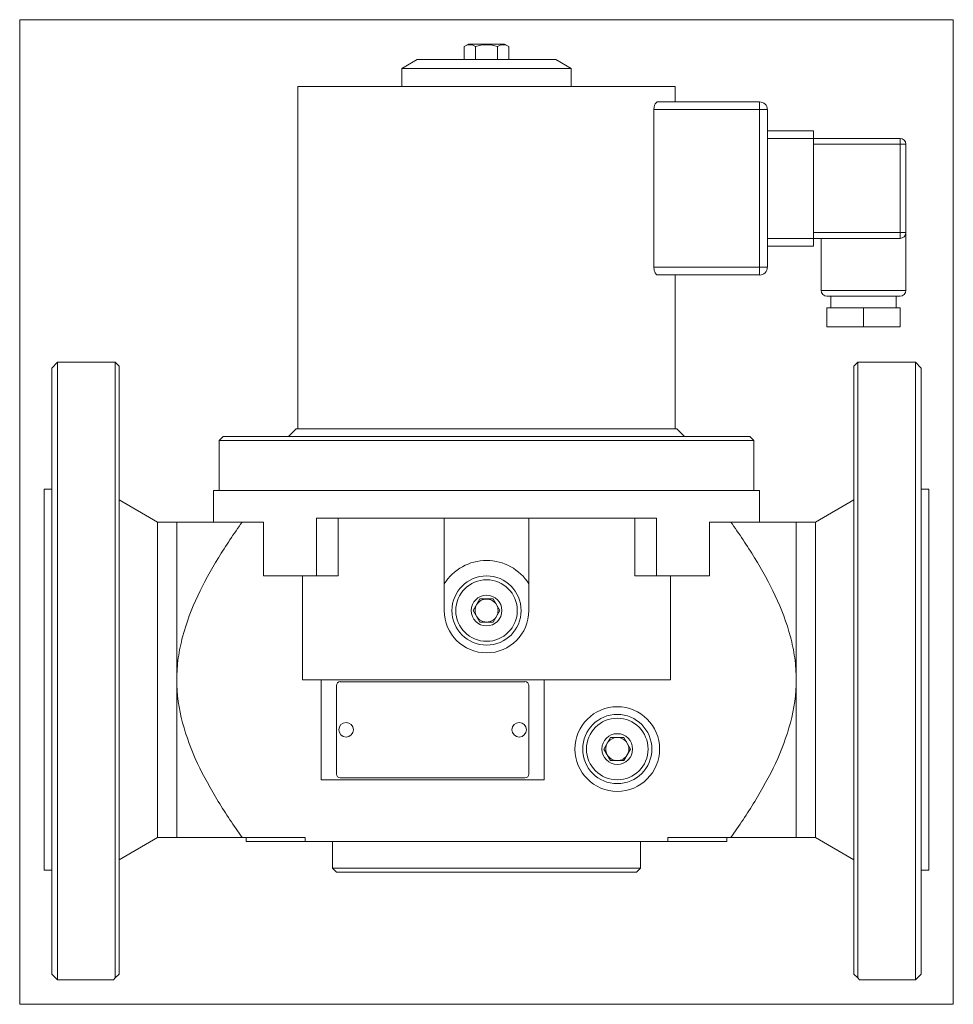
# Model space of a CAD drawing. Extents: x 3.4 to 13, y 0.9 to 11.
import ezdxf
from ezdxf.xclip import XClip

# ---------------------------------------------------------------- set-up
doc = ezdxf.new("R2010")
doc.units = 0
doc.header["$MEASUREMENT"] = 0
doc.header["$XCLIPFRAME"] = 2
doc.layers.get('0').update_dxf_attribs({"linetype": 'CONTINUOUS'})
for name, color, linetype in [('CEWKA_40-65', 7, 'CONTINUOUS'), ('K-006GOT_', 7, 'CONTINUOUS'), ('T-026', 7, 'CONTINUOUS'), ('WA_031_01_00_005', 7, 'CONTINUOUS'), ('WA_031_01_00_010', 7, 'CONTINUOUS'), ('WA_044_01_00_001', 7, 'CONTINUOUS'), ('WA_046_01_02BEZ_', 7, 'CONTINUOUS'), ('Ś-006M6X12SZEŚC_', 7, 'CONTINUOUS')]:
    doc.layers.add(name, color=color, linetype=linetype)

# ---------------------------------------------------------------- blocks, each defined once
blk = doc.blocks.new('SE1')
at = {"layer": 'CEWKA_40-65', "color": 7, "linetype": 'CONTINUOUS', "lineweight": 0}
for p, q in [((6.256, 10.298), (6.256, 6.794)), ((6.256, 10.298), (10.115, 10.298)), ((10.115, 10.14), (10.115, 10.298)), ((9.938, 10.14), (10.981, 10.14)), ((10.981, 10.14), (10.981, 10.061)), ((10.981, 10.061), (9.899, 10.061)), ((9.899, 8.447), (9.899, 10.061)), ((11.06, 10.061), (10.981, 10.061)), ((10.981, 8.447), (10.981, 10.061)), ((11.06, 10.061), (11.06, 8.447)), ((11.06, 9.845), (11.532, 9.845)), ((11.532, 9.845), (11.532, 9.766)), ((11.532, 9.766), (11.06, 9.766)), ((11.532, 9.766), (12.418, 9.766)), ((11.532, 9.766), (11.532, 8.743)), ((12.418, 9.707), (11.532, 9.707)), ((12.418, 9.766), (12.418, 9.707)), ((12.418, 8.802), (12.418, 9.707)), ((12.477, 9.707), (12.418, 9.707)), ((12.477, 9.707), (12.477, 8.802)), ((11.532, 8.802), (12.418, 8.802)), ((12.477, 8.802), (12.418, 8.802)), ((12.418, 8.802), (12.418, 8.743)), ((12.477, 8.211), (12.477, 8.802)), ((11.06, 8.743), (11.532, 8.743)), ((11.532, 8.743), (11.532, 8.664)), ((12.418, 8.743), (11.532, 8.743)), ((11.611, 8.743), (11.611, 8.211)), ((11.532, 8.664), (11.06, 8.664)), ((9.899, 8.447), (10.981, 8.447)), ((10.981, 8.369), (9.938, 8.369)), ((10.115, 6.794), (10.115, 8.369)), ((11.06, 8.447), (10.981, 8.447)), ((10.981, 8.447), (10.981, 8.369)), ((12.477, 8.211), (11.611, 8.211)), ((11.67, 8.152), (12.418, 8.152)), ((11.709, 8.152), (11.709, 8.034)), ((12.378, 8.034), (12.378, 8.152)), ((12.044, 8.034), (11.67, 8.034)), ((11.67, 7.837), (11.67, 8.034)), ((12.418, 8.034), (12.044, 8.034)), ((12.044, 7.837), (12.044, 8.034)), ((12.418, 7.837), (12.418, 8.034)), ((12.044, 7.837), (11.67, 7.837)), ((12.418, 7.837), (12.044, 7.837))]:
    blk.add_line(p, q, dxfattribs=at)
for centre, radius, start, end in [((10.981, 10.061), 0.0787, 0, 90), ((12.418, 9.707), 0.0591, 0, 90), ((12.418, 8.802), 0.0591, 270, 360), ((10.981, 8.447), 0.0787, 270, 360), ((11.67, 8.211), 0.0591, 180, 270), ((12.418, 8.211), 0.0591, 270, 360)]:
    blk.add_arc(centre, radius, start, end, dxfattribs=at)
for points, knots in [([(9.938, 10.14), (9.933, 10.14), (9.929, 10.138), (9.92, 10.131), (9.915, 10.126), (9.91, 10.115), (9.908, 10.111), (9.905, 10.103), (9.904, 10.098), (9.902, 10.088), (9.901, 10.083), (9.9, 10.072), (9.899, 10.067), (9.899, 10.061)], [0, 0, 0, 0, 0.25, 0.25, 0.5, 0.5, 0.625, 0.625, 0.75, 0.75, 0.875, 0.875, 1, 1, 1, 1]), ([(9.899, 8.447), (9.899, 8.442), (9.9, 8.436), (9.901, 8.426), (9.902, 8.421), (9.905, 8.406), (9.908, 8.397), (9.914, 8.387), (9.916, 8.384), (9.92, 8.378), (9.922, 8.376), (9.926, 8.372), (9.929, 8.371), (9.933, 8.369), (9.935, 8.369), (9.938, 8.369)], [0, 0, 0, 0, 0.125, 0.125, 0.25, 0.25, 0.5, 0.5, 0.625, 0.625, 0.75, 0.75, 0.875, 0.875, 1, 1, 1, 1])]:
    blk.add_open_spline(points, degree=3, knots=knots, dxfattribs=at)
at = {"layer": 'K-006GOT_', "color": 7, "linetype": 'CONTINUOUS', "lineweight": 0}
for centre in [(6.749, 3.715), (8.52, 3.715)]:
    blk.add_circle(centre, 0.0745, dxfattribs=at)
at = {"layer": 'T-026', "color": 7, "linetype": 'CONTINUOUS', "lineweight": 0}
for p, q in [((6.65, 4.168), (6.65, 3.262)), ((8.579, 4.207), (6.689, 4.207)), ((8.619, 3.262), (8.619, 4.168)), ((6.689, 3.223), (8.579, 3.223))]:
    blk.add_line(p, q, dxfattribs=at)
for centre, start, end in [((6.689, 4.168), 90, 180), ((8.579, 4.168), 0, 90), ((6.689, 3.262), 180, 270), ((8.579, 3.262), 270, 360)]:
    blk.add_arc(centre, 0.0394, start, end, dxfattribs=at)
at = {"layer": 'WA_031_01_00_005', "color": 7, "linetype": 'CONTINUOUS', "lineweight": 0}
for p, q in [((7.477, 10.573), (7.319, 10.482)), ((7.319, 10.482), (9.052, 10.482)), ((7.319, 10.482), (7.319, 10.298)), ((8.894, 10.573), (7.477, 10.573)), ((9.052, 10.482), (8.894, 10.573)), ((9.052, 10.298), (9.052, 10.482))]:
    blk.add_line(p, q, dxfattribs=at)
at = {"layer": 'WA_031_01_00_010', "color": 7, "linetype": 'CONTINUOUS', "lineweight": 0}
for p, q in [((8.049, 4.935), (8.117, 5.054)), ((8.117, 5.054), (8.254, 5.054)), ((8.254, 5.054), (8.322, 4.935)), ((8.117, 4.817), (8.049, 4.935)), ((8.322, 4.935), (8.254, 4.817)), ((8.254, 4.817), (8.117, 4.817)), ((9.388, 3.518), (9.456, 3.636)), ((9.456, 3.636), (9.592, 3.636)), ((9.592, 3.636), (9.66, 3.518)), ((9.456, 3.4), (9.388, 3.518)), ((9.66, 3.518), (9.592, 3.4)), ((9.592, 3.4), (9.456, 3.4))]:
    blk.add_line(p, q, dxfattribs=at)
for centre, radius in [((8.186, 4.935), 0.354), ((8.186, 4.935), 0.315), ((8.186, 4.935), 0.157), ((9.524, 3.518), 0.354), ((9.524, 3.518), 0.315), ((9.524, 3.518), 0.157)]:
    blk.add_circle(centre, radius, dxfattribs=at)
for centre, start, end in [((8.186, 4.935), 90, 150), ((8.186, 4.935), 30, 90), ((8.186, 4.935), 150, 210), ((8.186, 4.935), 330, 30), ((8.186, 4.935), 210, 270), ((8.186, 4.935), 270, 330), ((9.524, 3.518), 90, 150), ((9.524, 3.518), 30, 90), ((9.524, 3.518), 150, 210), ((9.524, 3.518), 330, 30), ((9.524, 3.518), 210, 270), ((9.524, 3.518), 270, 330)]:
    blk.add_arc(centre, 0.118, start, end, dxfattribs=at)
at = {"layer": 'WA_044_01_00_001', "color": 7, "linetype": 'CONTINUOUS', "lineweight": 0}
for p, q in [((6.237, 6.794), (6.158, 6.715)), ((6.237, 6.794), (10.134, 6.794)), ((10.213, 6.715), (10.134, 6.794)), ((5.489, 6.715), (5.449, 6.676)), ((5.449, 6.676), (10.922, 6.676)), ((5.449, 6.676), (5.449, 6.164)), ((10.882, 6.715), (5.489, 6.715)), ((10.922, 6.676), (10.882, 6.715)), ((10.922, 6.164), (10.922, 6.676))]:
    blk.add_line(p, q, dxfattribs=at)
at = {"layer": 'WA_046_01_02BEZ_', "color": 7, "linetype": 'CONTINUOUS', "lineweight": 0}
for p, q in [((3.796, 7.475), (3.737, 7.416)), ((4.386, 7.475), (3.796, 7.475)), ((3.796, 1.156), (3.796, 7.475)), ((4.426, 7.435), (4.386, 7.475)), ((4.386, 1.176), (4.386, 7.475)), ((11.985, 7.475), (11.945, 7.435)), ((12.575, 7.475), (11.985, 7.475)), ((11.985, 7.475), (11.985, 1.176)), ((12.634, 7.416), (12.575, 7.475)), ((12.575, 1.156), (12.575, 7.475)), ((3.737, 1.215), (3.737, 7.416)), ((4.426, 1.215), (4.426, 7.435)), ((11.945, 1.215), (11.945, 7.435)), ((12.634, 1.215), (12.634, 7.416)), ((3.658, 6.176), (3.658, 2.278)), ((3.737, 6.176), (3.658, 6.176)), ((5.39, 6.164), (5.39, 5.841)), ((10.981, 6.164), (5.39, 6.164)), ((10.981, 5.841), (10.981, 6.164)), ((12.713, 6.176), (12.634, 6.176)), ((12.713, 6.176), (12.713, 2.278)), ((4.819, 5.841), (4.426, 6.068)), ((11.945, 6.068), (11.552, 5.841)), ((6.444, 5.29), (6.444, 5.88)), ((6.444, 5.88), (9.927, 5.88)), ((6.669, 5.29), (6.669, 5.88)), ((7.752, 5.88), (7.752, 5.208)), ((8.619, 5.208), (8.619, 5.88)), ((9.702, 5.29), (9.702, 5.88)), ((9.927, 5.29), (9.927, 5.88)), ((4.819, 5.841), (4.819, 2.613)), ((5.016, 5.841), (4.819, 5.841)), ((5.685, 5.841), (5.016, 5.841)), ((5.016, 4.227), (5.016, 5.841)), ((5.903, 5.841), (5.685, 5.841)), ((5.903, 5.29), (5.903, 5.841)), ((10.468, 5.29), (10.468, 5.841)), ((10.686, 5.841), (10.468, 5.841)), ((11.355, 5.841), (10.686, 5.841)), ((11.355, 4.227), (11.355, 5.841)), ((11.552, 5.841), (11.355, 5.841)), ((11.552, 5.841), (11.552, 2.613)), ((5.903, 5.29), (6.444, 5.29)), ((6.302, 4.227), (6.302, 5.29)), ((6.444, 5.29), (6.669, 5.29)), ((9.702, 5.29), (9.927, 5.29)), ((9.927, 5.29), (10.468, 5.29)), ((10.069, 4.227), (10.069, 5.29)), ((7.752, 5.208), (7.752, 4.935)), ((8.619, 4.935), (8.619, 5.208)), ((5.016, 2.613), (5.016, 4.227)), ((10.069, 4.227), (6.302, 4.227)), ((6.493, 3.203), (6.493, 4.227)), ((8.776, 4.227), (8.776, 3.203)), ((11.355, 2.613), (11.355, 4.227)), ((8.776, 3.203), (6.493, 3.203)), ((4.426, 2.385), (4.819, 2.613)), ((4.819, 2.613), (5.016, 2.613)), ((5.016, 2.613), (5.685, 2.613)), ((6.328, 2.613), (5.685, 2.613)), ((5.725, 2.613), (5.725, 2.573)), ((5.725, 2.573), (6.328, 2.573)), ((6.328, 2.573), (6.328, 2.613)), ((10.043, 2.573), (6.328, 2.573)), ((6.611, 2.573), (6.611, 2.298)), ((9.76, 2.298), (9.76, 2.573)), ((10.686, 2.613), (10.043, 2.613)), ((10.043, 2.573), (10.043, 2.613)), ((10.043, 2.573), (10.646, 2.573)), ((10.646, 2.573), (10.646, 2.613)), ((10.686, 2.613), (11.355, 2.613)), ((11.355, 2.613), (11.552, 2.613)), ((11.552, 2.613), (11.945, 2.385)), ((3.658, 2.278), (3.737, 2.278)), ((6.611, 2.298), (6.65, 2.258)), ((9.76, 2.298), (6.611, 2.298)), ((6.65, 2.258), (9.721, 2.258)), ((9.721, 2.258), (9.76, 2.298)), ((12.634, 2.278), (12.713, 2.278)), ((3.796, 1.156), (3.737, 1.215)), ((4.386, 1.176), (4.426, 1.215)), ((11.945, 1.215), (11.985, 1.176)), ((12.575, 1.156), (12.634, 1.215)), ((3.796, 1.156), (4.367, 1.156)), ((4.367, 1.156), (4.386, 1.176)), ((11.985, 1.176), (12.004, 1.156)), ((12.004, 1.156), (12.575, 1.156))]:
    blk.add_line(p, q, dxfattribs=at)
blk.add_circle((9.524, 3.518), 0.433, dxfattribs=at)
for radius, start, end in [(0.512, 32.2042, 147.7958), (0.433, 180, 360)]:
    blk.add_arc((8.186, 4.935), radius, start, end, dxfattribs=at)
for points, knots in [([(5.016, 4.227), (5.016, 4.301), (5.021, 4.376), (5.042, 4.524), (5.057, 4.596), (5.113, 4.811), (5.167, 4.951), (5.293, 5.219), (5.365, 5.348), (5.518, 5.599), (5.6, 5.721), (5.685, 5.841)], [0, 0, 0, 0, 0.125, 0.125, 0.25, 0.25, 0.5, 0.5, 0.75, 0.75, 1, 1, 1, 1]), ([(10.686, 5.841), (10.771, 5.721), (10.853, 5.599), (11.006, 5.348), (11.078, 5.219), (11.204, 4.951), (11.258, 4.811), (11.315, 4.596), (11.329, 4.524), (11.35, 4.376), (11.355, 4.301), (11.355, 4.227)], [0, 0, 0, 0, 0.25, 0.25, 0.5, 0.5, 0.75, 0.75, 0.875, 0.875, 1, 1, 1, 1]), ([(5.685, 2.613), (5.6, 2.732), (5.518, 2.855), (5.363, 3.108), (5.291, 3.238), (5.166, 3.505), (5.113, 3.643), (5.037, 3.932), (5.016, 4.079), (5.016, 4.227)], [0, 0, 0, 0, 0.25, 0.25, 0.5, 0.5, 0.75, 0.75, 1, 1, 1, 1]), ([(11.355, 4.227), (11.355, 4.079), (11.334, 3.932), (11.258, 3.643), (11.205, 3.505), (11.08, 3.238), (11.008, 3.108), (10.853, 2.855), (10.771, 2.732), (10.686, 2.613)], [0, 0, 0, 0, 0.25, 0.25, 0.5, 0.5, 0.75, 0.75, 1, 1, 1, 1])]:
    blk.add_open_spline(points, degree=3, knots=knots, dxfattribs=at)
at = {"layer": 'Ś-006M6X12SZEŚC_', "color": 7, "linetype": 'CONTINUOUS', "lineweight": 0}
for p, q in [((8, 10.731), (7.958, 10.707)), ((7.958, 10.707), (7.958, 10.573)), ((8.371, 10.731), (8, 10.731)), ((8.072, 10.706), (8.072, 10.573)), ((8.299, 10.706), (8.299, 10.573)), ((8.413, 10.706), (8.371, 10.731)), ((8.413, 10.706), (8.413, 10.573))]:
    blk.add_line(p, q, dxfattribs=at)
for centre, radius, start, end in [((8.015, 10.622), 0.101, 55.9012, 124.0185), ((8.186, 10.344), 0.38, 72.5866, 107.3933), ((8.356, 10.622), 0.101, 55.9721, 124.068)]:
    blk.add_arc(centre, radius, start, end, dxfattribs=at)

msp = doc.modelspace()

# ---------------------------------------------------------------- block references
at = {"color": 0, "lineweight": 0}
ref = msp.add_blockref('SE1', (0, 0), dxfattribs=at)
XClip(ref).set_block_clipping_path([(3.4079730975, 0.9059264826), (12.963091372, 10.9807297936)])
ref.dxf.unprotected_set("ltscale", 0)

doc.saveas('drawing.dxf')
